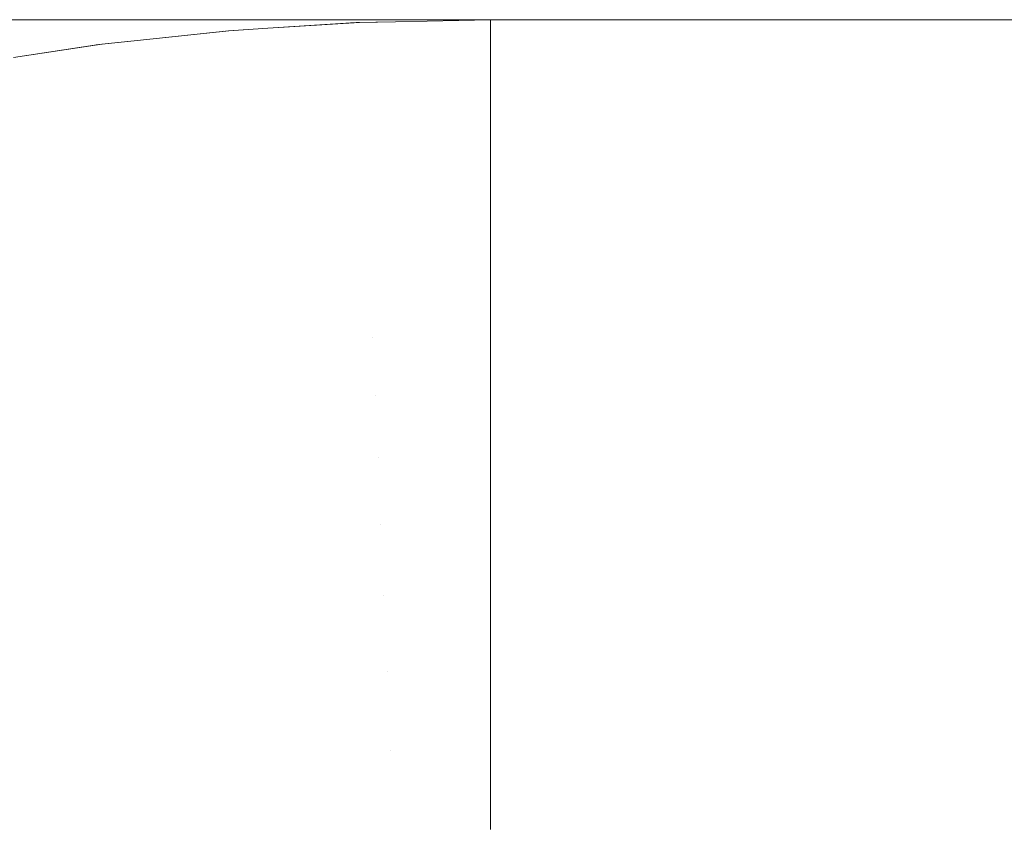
# Model space of a CAD drawing. Header units: centimetres. Extents: x -26 to 27.3, y -25.9 to -24.1.
# Tile 172 of 224: x 9.4672 to 9.4992, y -24.0862 to -24.0599. Entities that reach past the tile are written whole.
import ezdxf

# ---------------------------------------------------------------- set-up
doc = ezdxf.new("R2010")
doc.units = ezdxf.units.CM
doc.header["$LTSCALE"] = 2.54
doc.layers.add('Lucido design-1', color=7, linetype='Continuous')

# ---------------------------------------------------------------- blocks, each defined once
blk = doc.blocks.new('Gruppo-7-1')
at = {"color": 7, "linetype": 'Continuous', "lineweight": 9}
for points, invisible_edges in [([(27.182518, -24.059935, 1182.325802), (27.182518, -24.059888, 1182.322727), (-25.917482, -24.059888, 1182.322727), (-25.917482, -24.059935, 1182.325802)], 8), ([(9.282518, -24.059888, 1182.122727), (-25.917482, -24.059888, 1182.322727), (27.182518, -24.059888, 1182.322727)], 9), ([(-25.917482, -24.059935, 1182.325802), (-25.917482, -24.060002, 1182.327088), (27.182518, -24.060002, 1182.327088), (27.182518, -24.059935, 1182.325802)], 10), ([(27.182518, -24.060149, 1182.329948), (27.182518, -24.060002, 1182.327088), (-25.917482, -24.060002, 1182.327088), (-25.917482, -24.060149, 1182.329948)], 10), ([(-25.917482, -24.060149, 1182.329948), (-25.917482, -24.060288, 1182.331441), (27.182518, -24.060288, 1182.331441), (27.182518, -24.060149, 1182.329948)], 10), ([(27.182518, -24.059888, 1182.322727), (9.291006, -24.059888, 1182.122547), (9.282518, -24.059888, 1182.122727)], 9), ([(9.299479, -24.059888, 1182.122007), (9.291006, -24.059888, 1182.122547), (27.182518, -24.059888, 1182.322727)], 10), ([(27.182518, -24.059888, 1182.322727), (9.307922, -24.059888, 1182.121107), (9.299479, -24.059888, 1182.122007)], 9), ([(27.182518, -24.059888, 1182.322727), (9.316318, -24.059888, 1182.11985), (9.307922, -24.059888, 1182.121107)], 9), ([(9.324654, -24.059888, 1182.118238), (9.316318, -24.059888, 1182.11985), (27.182518, -24.059888, 1182.322727)], 10), ([(27.182518, -24.059888, 1182.322727), (9.332914, -24.059888, 1182.116274), (9.324654, -24.059888, 1182.118238)], 9), ([(27.182518, -24.059888, 1182.322727), (9.341082, -24.059888, 1182.11396), (9.332914, -24.059888, 1182.116274)], 9), ([(9.349146, -24.059888, 1182.111303), (9.341082, -24.059888, 1182.11396), (27.182518, -24.059888, 1182.322727)], 10), ([(9.357089, -24.059888, 1182.108305), (9.349146, -24.059888, 1182.111303), (27.182518, -24.059888, 1182.322727)], 10), ([(27.182518, -24.059888, 1182.322727), (9.364898, -24.059888, 1182.104973), (9.357089, -24.059888, 1182.108305)], 9), ([(27.182518, -24.059888, 1182.322727), (9.372559, -24.059888, 1182.101312), (9.364898, -24.059888, 1182.104973)], 9), ([(9.380057, -24.059888, 1182.09733), (9.372559, -24.059888, 1182.101312), (27.182518, -24.059888, 1182.322727)], 10), ([(27.182518, -24.059888, 1182.322727), (9.387379, -24.059888, 1182.093033), (9.380057, -24.059888, 1182.09733)], 9), ([(9.394513, -24.059888, 1182.088429), (9.387379, -24.059888, 1182.093033), (27.182518, -24.059888, 1182.322727)], 10), ([(27.182518, -24.059888, 1182.322727), (9.401445, -24.059888, 1182.083527), (9.394513, -24.059888, 1182.088429)], 9), ([(9.408162, -24.059888, 1182.078334), (9.401445, -24.059888, 1182.083527), (27.182518, -24.059888, 1182.322727)], 10), ([(27.182518, -24.059888, 1182.322727), (9.414653, -24.059888, 1182.072862), (9.408162, -24.059888, 1182.078334)], 9), ([(9.420906, -24.059888, 1182.067118), (9.414653, -24.059888, 1182.072862), (27.182518, -24.059888, 1182.322727)], 10), ([(9.426909, -24.059888, 1182.061115), (9.420906, -24.059888, 1182.067118), (27.182518, -24.059888, 1182.322727)], 10), ([(27.182518, -24.059888, 1182.322727), (9.432652, -24.059888, 1182.054862), (9.426909, -24.059888, 1182.061115)], 9), ([(27.182518, -24.059888, 1182.322727), (9.438125, -24.059888, 1182.048371), (9.432652, -24.059888, 1182.054862)], 9), ([(9.443317, -24.059888, 1182.041654), (9.438125, -24.059888, 1182.048371), (27.182518, -24.059888, 1182.322727)], 10), ([(27.182518, -24.059888, 1182.322727), (9.44822, -24.059888, 1182.034722), (9.443317, -24.059888, 1182.041654)], 9), ([(9.452824, -24.059888, 1182.027589), (9.44822, -24.059888, 1182.034722), (27.182518, -24.059888, 1182.322727)], 10), ([(27.182518, -24.059888, 1182.322727), (9.457121, -24.059888, 1182.020266), (9.452824, -24.059888, 1182.027589)], 9), ([(9.461103, -24.059888, 1182.012768), (9.457121, -24.059888, 1182.020266), (27.182518, -24.059888, 1182.322727)], 10), ([(9.464764, -24.059888, 1182.005107), (9.468096, -24.059888, 1181.997298), (9.46405, -24.059983, 1181.995673), (9.460791, -24.059983, 1182.003312)], 14), ([(27.182518, -24.059888, 1182.322727), (9.464764, -24.059888, 1182.005107), (9.461103, -24.059888, 1182.012768)], 9), ([(9.466983, -24.059983, 1181.987903), (9.469583, -24.059983, 1181.980015), (9.465631, -24.060249, 1181.978805), (9.463086, -24.060249, 1181.986526)], 15), ([(9.468096, -24.059888, 1181.997298), (9.471093, -24.059888, 1181.989355), (9.466983, -24.059983, 1181.987903), (9.46405, -24.059983, 1181.995673)], 14), ([(9.468096, -24.059888, 1181.997298), (9.464764, -24.059888, 1182.005107), (27.182518, -24.059888, 1182.322727)], 10), ([(9.469583, -24.059983, 1181.980015), (9.471845, -24.059983, 1181.972024), (9.467846, -24.060249, 1181.970983), (9.465631, -24.060249, 1181.978805)], 15), ([(9.471093, -24.059888, 1181.989355), (9.473751, -24.059888, 1181.981292), (9.469583, -24.059983, 1181.980015), (9.466983, -24.059983, 1181.987903)], 14), ([(9.471845, -24.059983, 1181.972024), (9.473767, -24.059983, 1181.963944), (9.469727, -24.060249, 1181.963074), (9.467846, -24.060249, 1181.970983)], 15), ([(27.182518, -24.059888, 1182.322727), (9.471093, -24.059888, 1181.989355), (9.468096, -24.059888, 1181.997298)], 9), ([(9.473751, -24.059888, 1181.981292), (9.476065, -24.059888, 1181.973123), (9.471845, -24.059983, 1181.972024), (9.469583, -24.059983, 1181.980015)], 14), ([(9.473767, -24.059983, 1181.963944), (9.475344, -24.059983, 1181.95579), (9.471271, -24.060249, 1181.955092), (9.469727, -24.060249, 1181.963074)], 15), ([(27.182518, -24.059888, 1182.322727), (9.473751, -24.059888, 1181.981292), (9.471093, -24.059888, 1181.989355)], 9), ([(9.475344, -24.059983, 1181.95579), (9.476573, -24.059983, 1181.947577), (9.472474, -24.060249, 1181.947052), (9.471271, -24.060249, 1181.955092)], 15), ([(9.476065, -24.059888, 1181.973123), (9.478029, -24.059888, 1181.964863), (9.473767, -24.059983, 1181.963944), (9.471845, -24.059983, 1181.972024)], 14), ([(9.476573, -24.059983, 1181.947577), (9.477453, -24.059983, 1181.939319), (9.473336, -24.060249, 1181.938968), (9.472474, -24.060249, 1181.947052)], 15), ([(9.477453, -24.059983, 1181.939319), (9.477982, -24.059983, 1181.93103), (9.473853, -24.060249, 1181.930855), (9.473336, -24.060249, 1181.938968)], 15), ([(9.476065, -24.059888, 1181.973123), (9.473751, -24.059888, 1181.981292), (27.182518, -24.059888, 1182.322727)], 10), ([(9.478029, -24.059888, 1181.964863), (9.479641, -24.059888, 1181.956527), (9.475344, -24.059983, 1181.95579), (9.473767, -24.059983, 1181.963944)], 14), ([(9.473853, -24.060249, 1181.930855), (9.477982, -24.059983, 1181.93103), (9.478158, -24.059983, 1181.922727), (9.475299, -24.060167, 1181.922727)], 11), ([(9.475299, -24.060167, 1181.922727), (9.474026, -24.060249, 1181.922727), (9.473853, -24.060249, 1181.930855)], 10), ([(9.474026, -24.060249, 1181.922727), (9.475299, -24.060167, 1181.922727), (9.475299, -24.060168, 1181.722727), (9.474037, -24.060248, 1181.722727)], 10), ([(9.474045, -24.060343, 1181.718367), (9.474037, -24.060248, 1181.722727), (9.475299, -24.060168, 1181.722727)], 9), ([(9.475299, -24.060168, 1181.722727), (9.478274, -24.059978, 1181.722727), (9.478278, -24.060073, 1181.718367), (9.474045, -24.060343, 1181.718367)], 14), ([(9.474045, -24.060343, 1181.718367), (9.478278, -24.060073, 1181.718367), (9.478289, -24.060339, 1181.714235), (9.474068, -24.060608, 1181.714235)], 15), ([(9.478274, -24.059978, 1181.722727), (9.475299, -24.060168, 1181.722727), (9.475299, -24.060167, 1181.922727), (9.478158, -24.059983, 1181.922727)], 10), ([(9.479641, -24.059888, 1181.956527), (9.480898, -24.059888, 1181.948131), (9.476573, -24.059983, 1181.947577), (9.475344, -24.059983, 1181.95579)], 14), ([(27.182518, -24.059888, 1182.322727), (9.478029, -24.059888, 1181.964863), (9.476065, -24.059888, 1181.973123)], 9), ([(9.480898, -24.059888, 1181.948131), (9.481797, -24.059888, 1181.939688), (9.477453, -24.059983, 1181.939319), (9.476573, -24.059983, 1181.947577)], 14), ([(9.481797, -24.059888, 1181.939688), (9.482338, -24.059888, 1181.931215), (9.477982, -24.059983, 1181.93103), (9.477453, -24.059983, 1181.939319)], 14), ([(9.477982, -24.059983, 1181.93103), (9.482338, -24.059888, 1181.931215), (9.482518, -24.059888, 1181.922727), (9.479443, -24.059955, 1181.922727)], 9), ([(9.479443, -24.059955, 1181.922727), (9.478158, -24.059983, 1181.922727), (9.477982, -24.059983, 1181.93103)], 10), ([(9.479641, -24.059888, 1181.956527), (9.478029, -24.059888, 1181.964863), (27.182518, -24.059888, 1182.322727)], 10), ([(9.478158, -24.059983, 1181.922727), (9.479443, -24.059955, 1181.922727), (9.479443, -24.059953, 1181.722727), (9.478274, -24.059978, 1181.722727)], 10), ([(9.478278, -24.060073, 1181.718367), (9.478274, -24.059978, 1181.722727), (9.479443, -24.059953, 1181.722727)], 9), ([(9.479443, -24.059953, 1181.722727), (9.482518, -24.059888, 1181.722727), (9.482518, -24.059983, 1181.718367), (9.478278, -24.060073, 1181.718367)], 12), ([(9.478278, -24.060073, 1181.718367), (9.482518, -24.059983, 1181.718367), (9.482518, -24.060249, 1181.714235), (9.478289, -24.060339, 1181.714235)], 13), ([(9.479443, -24.059953, 1181.722727), (9.479443, -24.059955, 1181.922727), (9.482518, -24.059888, 1181.922727), (9.482518, -24.059888, 1181.722727)], 1), ([(27.182518, -24.059888, 1182.322727), (9.480898, -24.059888, 1181.948131), (9.479641, -24.059888, 1181.956527)], 9), ([(9.481797, -24.059888, 1181.939688), (9.480898, -24.059888, 1181.948131), (27.182518, -24.059888, 1182.322727)], 10), ([(27.182518, -24.059888, 1182.322727), (9.482338, -24.059888, 1181.931215), (9.481797, -24.059888, 1181.939688)], 9), ([(9.482518, -24.059888, 1181.922727), (9.482338, -24.059888, 1181.931215), (27.182518, -24.059888, 1182.322727)], 10), ([(9.482518, -24.059888, 1181.722727), (27.182518, -24.059888, 1181.722727), (27.182518, -24.059983, 1181.718365), (9.482518, -24.059983, 1181.718365)], 4), ([(27.182518, -24.059888, 1182.322727), (27.182518, -24.059888, 1181.722727), (9.482518, -24.059888, 1181.722727), (9.482518, -24.059888, 1181.922727)], 8), ([(9.482518, -24.060249, 1181.714235), (9.482518, -24.059983, 1181.718365), (27.182518, -24.059983, 1181.718365), (27.182518, -24.060249, 1181.714235)], 10), ([(27.182518, -24.060535, 1182.334084), (27.182518, -24.060288, 1182.331441), (-25.917482, -24.060288, 1182.331441), (-25.917482, -24.060535, 1182.334084)], 10), ([(9.465631, -24.060249, 1181.978805), (9.467846, -24.060249, 1181.970983), (9.463865, -24.060686, 1181.969946), (9.461697, -24.060686, 1181.9776)], 15), ([(9.467846, -24.060249, 1181.970983), (9.469727, -24.060249, 1181.963074), (9.465705, -24.060686, 1181.962207), (9.463865, -24.060686, 1181.969946)], 15), ([(9.469727, -24.060249, 1181.963074), (9.471271, -24.060249, 1181.955092), (9.467216, -24.060686, 1181.954397), (9.465705, -24.060686, 1181.962207)], 15), ([(9.471271, -24.060249, 1181.955092), (9.472474, -24.060249, 1181.947052), (9.468393, -24.060686, 1181.946529), (9.467216, -24.060686, 1181.954397)], 15), ([(9.472474, -24.060249, 1181.947052), (9.473336, -24.060249, 1181.938968), (9.469236, -24.060686, 1181.938619), (9.468393, -24.060686, 1181.946529)], 15), ([(9.473336, -24.060249, 1181.938968), (9.473853, -24.060249, 1181.930855), (9.469742, -24.060686, 1181.93068), (9.469236, -24.060686, 1181.938619)], 15), ([(9.469742, -24.060686, 1181.93068), (9.473853, -24.060249, 1181.930855), (9.474026, -24.060249, 1181.922727), (9.471163, -24.060553, 1181.922727)], 11), ([(9.471163, -24.060554, 1181.722727), (9.474037, -24.060248, 1181.722727), (9.474045, -24.060343, 1181.718367), (9.469828, -24.060792, 1181.718367)], 14), ([(9.469828, -24.060792, 1181.718367), (9.474045, -24.060343, 1181.718367), (9.474068, -24.060608, 1181.714235), (9.469862, -24.061056, 1181.714235)], 15), ([(9.474037, -24.060248, 1181.722727), (9.471163, -24.060554, 1181.722727), (9.471163, -24.060553, 1181.922727), (9.474026, -24.060249, 1181.922727)], 10), ([(9.474068, -24.060608, 1181.714235), (9.478289, -24.060339, 1181.714235), (9.478308, -24.060775, 1181.71012), (9.474105, -24.061043, 1181.71012)], 15), ([(9.478289, -24.060339, 1181.714235), (9.482518, -24.060249, 1181.714235), (9.482518, -24.060273, 1181.714012)], 9), ([(9.482518, -24.060273, 1181.714012), (9.482518, -24.060686, 1181.71012), (9.478308, -24.060775, 1181.71012), (9.478289, -24.060339, 1181.714235)], 14), ([(27.182518, -24.060249, 1181.714235), (27.182518, -24.060273, 1181.714012), (9.482518, -24.060273, 1181.714012), (9.482518, -24.060249, 1181.714235)], 10), ([(9.482518, -24.060686, 1181.71012), (9.482518, -24.060273, 1181.714012), (27.182518, -24.060273, 1181.714012), (27.182518, -24.060686, 1181.71012)], 10), ([(-25.917482, -24.060535, 1182.334084), (-25.917482, -24.060764, 1182.335777), (27.182518, -24.060764, 1182.335777), (27.182518, -24.060535, 1182.334084)], 10), ([(27.182518, -24.061093, 1182.338205), (27.182518, -24.060764, 1182.335777), (-25.917482, -24.060764, 1182.335777), (-25.917482, -24.061093, 1182.338205)], 10), ([(9.467216, -24.060686, 1181.954397), (9.468393, -24.060686, 1181.946529), (9.464337, -24.061292, 1181.94601), (9.463185, -24.061292, 1181.953706)], 15), ([(9.468393, -24.060686, 1181.946529), (9.469236, -24.060686, 1181.938619), (9.465162, -24.061292, 1181.938272), (9.464337, -24.061292, 1181.94601)], 15), ([(9.469236, -24.060686, 1181.938619), (9.469742, -24.060686, 1181.93068), (9.465657, -24.061292, 1181.930507), (9.465162, -24.061292, 1181.938272)], 15), ([(9.467043, -24.061113, 1181.722727), (9.469816, -24.060698, 1181.722727), (9.469828, -24.060792, 1181.718367), (9.465634, -24.06142, 1181.718367)], 14), ([(9.465634, -24.06142, 1181.718367), (9.469828, -24.060792, 1181.718367), (9.469862, -24.061056, 1181.714235), (9.465679, -24.061682, 1181.714235)], 15), ([(9.465657, -24.061292, 1181.930507), (9.469742, -24.060686, 1181.93068), (9.469911, -24.060686, 1181.922727), (9.467043, -24.061111, 1181.922727)], 11), ([(9.469816, -24.060698, 1181.722727), (9.467043, -24.061113, 1181.722727), (9.467043, -24.061111, 1181.922727), (9.469911, -24.060686, 1181.922727)], 10), ([(9.471163, -24.060553, 1181.922727), (9.469911, -24.060686, 1181.922727), (9.469742, -24.060686, 1181.93068)], 10), ([(9.469911, -24.060686, 1181.922727), (9.471163, -24.060553, 1181.922727), (9.471163, -24.060554, 1181.722727), (9.469816, -24.060698, 1181.722727)], 10), ([(9.469828, -24.060792, 1181.718367), (9.469816, -24.060698, 1181.722727), (9.471163, -24.060554, 1181.722727)], 9), ([(9.469862, -24.061056, 1181.714235), (9.474068, -24.060608, 1181.714235), (9.474105, -24.061043, 1181.71012), (9.469917, -24.061489, 1181.71012)], 15), ([(9.474105, -24.061043, 1181.71012), (9.478308, -24.060775, 1181.71012), (9.478333, -24.06138, 1181.706031), (9.474156, -24.061647, 1181.706031)], 15), ([(9.478308, -24.060775, 1181.71012), (9.482518, -24.060686, 1181.71012), (9.482518, -24.060752, 1181.709676)], 9), ([(9.482518, -24.060752, 1181.709676), (9.482518, -24.061292, 1181.706031), (9.478333, -24.06138, 1181.706031), (9.478308, -24.060775, 1181.71012)], 14), ([(27.182518, -24.060686, 1181.71012), (27.182518, -24.060752, 1181.709676), (9.482518, -24.060752, 1181.709676), (9.482518, -24.060686, 1181.71012)], 10), ([(9.482518, -24.061292, 1181.706031), (9.482518, -24.060752, 1181.709676), (27.182518, -24.060752, 1181.709676), (27.182518, -24.061292, 1181.706031)], 10), ([(-25.917482, -24.061093, 1182.338205), (-25.917482, -24.061428, 1182.340088), (27.182518, -24.061428, 1182.340088), (27.182518, -24.061093, 1182.338205)], 10), ([(9.465679, -24.061682, 1181.714235), (9.469862, -24.061056, 1181.714235), (9.469917, -24.061489, 1181.71012), (9.465753, -24.062113, 1181.71012)], 15), ([(9.469917, -24.061489, 1181.71012), (9.474105, -24.061043, 1181.71012), (9.474156, -24.061647, 1181.706031), (9.469994, -24.06209, 1181.706031)], 15), ([(27.182518, -24.061823, 1182.342302), (27.182518, -24.061428, 1182.340088), (-25.917482, -24.061428, 1182.340088), (-25.917482, -24.061823, 1182.342302)], 10), ([(9.474156, -24.061647, 1181.706031), (9.478333, -24.06138, 1181.706031), (9.478366, -24.062153, 1181.701974), (9.474222, -24.062418, 1181.701974)], 15), ([(9.478333, -24.06138, 1181.706031), (9.482518, -24.061292, 1181.706031), (9.482518, -24.061419, 1181.705365)], 9), ([(9.482518, -24.061419, 1181.705365), (9.482518, -24.062065, 1181.701974), (9.478366, -24.062153, 1181.701974), (9.478333, -24.06138, 1181.706031)], 14), ([(27.182518, -24.061292, 1181.706031), (27.182518, -24.061419, 1181.705365), (9.482518, -24.061419, 1181.705365), (9.482518, -24.061292, 1181.706031)], 10), ([(9.482518, -24.062065, 1181.701974), (9.482518, -24.061419, 1181.705365), (27.182518, -24.061419, 1181.705365), (27.182518, -24.062065, 1181.701974)], 10), ([(9.465753, -24.062113, 1181.71012), (9.469917, -24.061489, 1181.71012), (9.469994, -24.06209, 1181.706031), (9.465855, -24.06271, 1181.706031)], 15), ([(9.469994, -24.06209, 1181.706031), (9.474156, -24.061647, 1181.706031), (9.474222, -24.062418, 1181.701974), (9.470093, -24.062858, 1181.701974)], 15), ([(-25.917482, -24.061823, 1182.342302), (-25.917482, -24.06228, 1182.344366), (27.182518, -24.06228, 1182.344366), (27.182518, -24.061823, 1182.342302)], 10), ([(9.478366, -24.062153, 1181.701974), (9.482518, -24.062065, 1181.701974), (9.482518, -24.062273, 1181.701086)], 9), ([(27.182518, -24.062065, 1181.701974), (27.182518, -24.062273, 1181.701086), (9.482518, -24.062273, 1181.701086), (9.482518, -24.062065, 1181.701974)], 10), ([(27.182518, -24.062723, 1182.346369), (27.182518, -24.06228, 1182.344366), (-25.917482, -24.06228, 1182.344366), (-25.917482, -24.062723, 1182.346369)], 10), ([(9.465855, -24.06271, 1181.706031), (9.469994, -24.06209, 1181.706031), (9.470093, -24.062858, 1181.701974), (9.465986, -24.063472, 1181.701974)], 15), ([(9.474222, -24.062418, 1181.701974), (9.478366, -24.062153, 1181.701974), (9.478406, -24.063092, 1181.697955), (9.474302, -24.063354, 1181.697955)], 15), ([(9.482518, -24.062273, 1181.701086), (9.482518, -24.063005, 1181.697955), (9.478406, -24.063092, 1181.697955), (9.478366, -24.062153, 1181.701974)], 14), ([(9.482518, -24.063005, 1181.697955), (9.482518, -24.062273, 1181.701086), (27.182518, -24.062273, 1181.701086), (27.182518, -24.063005, 1181.697955)], 10), ([(-25.917482, -24.062723, 1182.346369), (-25.917482, -24.063316, 1182.348604), (27.182518, -24.063316, 1182.348604), (27.182518, -24.062723, 1182.346369)], 10), ([(9.470093, -24.062858, 1181.701974), (9.474222, -24.062418, 1181.701974), (9.474302, -24.063354, 1181.697955), (9.470212, -24.063789, 1181.697955)], 15), ([(9.465986, -24.063472, 1181.701974), (9.470093, -24.062858, 1181.701974), (9.470212, -24.063789, 1181.697955), (9.466145, -24.064398, 1181.697955)], 15), ([(9.478406, -24.063092, 1181.697955), (9.482518, -24.063005, 1181.697955), (9.482518, -24.063312, 1181.69685)], 9), ([(27.182518, -24.063005, 1181.697955), (27.182518, -24.063312, 1181.69685), (9.482518, -24.063312, 1181.69685), (9.482518, -24.063005, 1181.697955)], 10), ([(27.182518, -24.063793, 1182.350399), (27.182518, -24.063316, 1182.348604), (-25.917482, -24.063316, 1182.348604), (-25.917482, -24.063793, 1182.350399)], 10), ([(9.470212, -24.063789, 1181.697955), (9.474302, -24.063354, 1181.697955), (9.474395, -24.064453, 1181.693983), (9.470352, -24.064884, 1181.693983)], 15), ([(9.474302, -24.063354, 1181.697955), (9.478406, -24.063092, 1181.697955), (9.478453, -24.064195, 1181.693983), (9.474395, -24.064453, 1181.693983)], 15), ([(9.482518, -24.063312, 1181.69685), (9.482518, -24.064108, 1181.693983), (9.478453, -24.064195, 1181.693983), (9.478406, -24.063092, 1181.697955)], 14), ([(9.482518, -24.064108, 1181.693983), (9.482518, -24.063312, 1181.69685), (27.182518, -24.063312, 1181.69685), (27.182518, -24.064108, 1181.693983)], 10), ([(-25.917482, -24.063793, 1182.350399), (-25.917482, -24.064536, 1182.352792), (27.182518, -24.064536, 1182.352792), (27.182518, -24.063793, 1182.350399)], 10), ([(9.466145, -24.064398, 1181.697955), (9.470212, -24.063789, 1181.697955), (9.470352, -24.064884, 1181.693983), (9.466331, -24.065486, 1181.693983)], 15), ([(9.474395, -24.064453, 1181.693983), (9.478453, -24.064195, 1181.693983), (9.478507, -24.065459, 1181.690062), (9.474503, -24.065714, 1181.690062)], 15), ([(9.478453, -24.064195, 1181.693983), (9.482518, -24.064108, 1181.693983), (9.482518, -24.064534, 1181.692662)], 9), ([(9.482518, -24.064534, 1181.692662), (9.482518, -24.065374, 1181.690062), (9.478507, -24.065459, 1181.690062), (9.478453, -24.064195, 1181.693983)], 14), ([(27.182518, -24.064108, 1181.693983), (27.182518, -24.064534, 1181.692662), (9.482518, -24.064534, 1181.692662), (9.482518, -24.064108, 1181.693983)], 10), ([(27.182518, -24.065031, 1182.354384), (27.182518, -24.064536, 1182.352792), (-25.917482, -24.064536, 1182.352792), (-25.917482, -24.065031, 1182.354384)], 10), ([(9.470352, -24.064884, 1181.693983), (9.474395, -24.064453, 1181.693983), (9.474503, -24.065714, 1181.690062), (9.470513, -24.066139, 1181.690062)], 15), ([(9.482518, -24.065374, 1181.690062), (9.482518, -24.064534, 1181.692662), (27.182518, -24.064534, 1181.692662), (27.182518, -24.065374, 1181.690062)], 10), ([(9.466331, -24.065486, 1181.693983), (9.470352, -24.064884, 1181.693983), (9.470513, -24.066139, 1181.690062), (9.466545, -24.066733, 1181.690062)], 15), ([(-25.917482, -24.065031, 1182.354384), (-25.917482, -24.065938, 1182.356922), (27.182518, -24.065938, 1182.356922), (27.182518, -24.065031, 1182.354384)], 10), ([(9.474503, -24.065714, 1181.690062), (9.478507, -24.065459, 1181.690062), (9.478567, -24.066882, 1181.6862), (9.474623, -24.067133, 1181.6862)], 15), ([(9.478507, -24.065459, 1181.690062), (9.482518, -24.065374, 1181.690062), (9.482518, -24.065938, 1181.688532)], 9), ([(9.482518, -24.065938, 1181.688532), (9.482518, -24.066798, 1181.6862), (9.478567, -24.066882, 1181.6862), (9.478507, -24.065459, 1181.690062)], 14), ([(27.182518, -24.065374, 1181.690062), (27.182518, -24.065938, 1181.688532), (9.482518, -24.065938, 1181.688532), (9.482518, -24.065374, 1181.690062)], 10), ([(9.470513, -24.066139, 1181.690062), (9.474503, -24.065714, 1181.690062), (9.474623, -24.067133, 1181.6862), (9.470694, -24.067552, 1181.6862)], 15), ([(27.182518, -24.066436, 1182.358317), (27.182518, -24.065938, 1182.356922), (-25.917482, -24.065938, 1182.356922), (-25.917482, -24.066436, 1182.358317)], 10), ([(9.466545, -24.066733, 1181.690062), (9.470513, -24.066139, 1181.690062), (9.470694, -24.067552, 1181.6862), (9.466786, -24.068137, 1181.6862)], 15), ([(9.482518, -24.066798, 1181.6862), (9.482518, -24.065938, 1181.688532), (27.182518, -24.065938, 1181.688532), (27.182518, -24.066798, 1181.6862)], 10), ([(-25.917482, -24.066436, 1182.358317), (-25.917482, -24.067517, 1182.360988), (27.182518, -24.067517, 1182.360988), (27.182518, -24.066436, 1182.358317)], 10), ([(9.478567, -24.066882, 1181.6862), (9.482518, -24.066798, 1181.6862), (9.482518, -24.067519, 1181.684467)], 9), ([(27.182518, -24.066798, 1181.6862), (27.182518, -24.067519, 1181.684467), (9.482518, -24.067519, 1181.684467), (9.482518, -24.066798, 1181.6862)], 10), ([(9.470694, -24.067552, 1181.6862), (9.474623, -24.067133, 1181.6862), (9.474757, -24.068708, 1181.682403), (9.470895, -24.06912, 1181.682403)], 15), ([(9.474623, -24.067133, 1181.6862), (9.478567, -24.066882, 1181.6862), (9.478634, -24.068461, 1181.682403), (9.474757, -24.068708, 1181.682403)], 15), ([(9.482518, -24.067519, 1181.684467), (9.482518, -24.068378, 1181.682403), (9.478634, -24.068461, 1181.682403), (9.478567, -24.066882, 1181.6862)], 14), ([(27.182518, -24.068005, 1182.362192), (27.182518, -24.067517, 1182.360988), (-25.917482, -24.067517, 1182.360988), (-25.917482, -24.068005, 1182.362192)], 10), ([(9.466786, -24.068137, 1181.6862), (9.470694, -24.067552, 1181.6862), (9.470895, -24.06912, 1181.682403), (9.467053, -24.069695, 1181.682403)], 15), ([(9.482518, -24.068378, 1181.682403), (9.482518, -24.067519, 1181.684467), (27.182518, -24.067519, 1181.684467), (27.182518, -24.068378, 1181.682403)], 10), ([(-25.917482, -24.068005, 1182.362192), (-25.917482, -24.069273, 1182.364982), (27.182518, -24.069273, 1182.364982), (27.182518, -24.068005, 1182.362192)], 10), ([(9.474757, -24.068708, 1181.682403), (9.478634, -24.068461, 1181.682403), (9.478708, -24.070193, 1181.678678), (9.474904, -24.070436, 1181.678678)], 15), ([(9.478708, -24.070193, 1181.678678), (9.478634, -24.068461, 1181.682403), (9.482518, -24.068378, 1181.682403), (9.482518, -24.069276, 1181.680474)], 11), ([(27.182518, -24.068378, 1181.682403), (27.182518, -24.069276, 1181.680474), (9.482518, -24.069276, 1181.680474), (9.482518, -24.068378, 1181.682403)], 10), ([(9.470895, -24.06912, 1181.682403), (9.474757, -24.068708, 1181.682403), (9.474904, -24.070436, 1181.678678), (9.471115, -24.070839, 1181.678678)], 15), ([(27.182518, -24.069736, 1182.366002), (27.182518, -24.069273, 1182.364982), (-25.917482, -24.069273, 1182.364982), (-25.917482, -24.069736, 1182.366002)], 10), ([(9.467053, -24.069695, 1181.682403), (9.470895, -24.06912, 1181.682403), (9.471115, -24.070839, 1181.678678), (9.467346, -24.071404, 1181.678678)], 15), ([(9.482518, -24.069276, 1181.680474), (9.482518, -24.070112, 1181.678678), (9.478708, -24.070193, 1181.678678)], 10), ([(9.482518, -24.070112, 1181.678678), (9.482518, -24.069276, 1181.680474), (27.182518, -24.069276, 1181.680474), (27.182518, -24.070112, 1181.678678)], 10), ([(-25.917482, -24.069736, 1182.366002), (-25.917482, -24.071201, 1182.368895), (27.182518, -24.071201, 1182.368895), (27.182518, -24.069736, 1182.366002)], 10), ([(9.463239, -24.070432, 1181.682403), (9.467053, -24.069695, 1181.682403), (9.467346, -24.071404, 1181.678678), (9.463604, -24.072127, 1181.678678)], 15), ([(9.474904, -24.070436, 1181.678678), (9.478708, -24.070193, 1181.678678), (9.478788, -24.072075, 1181.67503), (9.475064, -24.072313, 1181.67503)], 15), ([(9.478788, -24.072075, 1181.67503), (9.478708, -24.070193, 1181.678678), (9.482518, -24.070112, 1181.678678), (9.482518, -24.071205, 1181.676562)], 11), ([(27.182518, -24.070112, 1181.678678), (27.182518, -24.071205, 1181.676562), (9.482518, -24.071205, 1181.676562), (9.482518, -24.070112, 1181.678678)], 10), ([(9.471115, -24.070839, 1181.678678), (9.474904, -24.070436, 1181.678678), (9.475064, -24.072313, 1181.67503), (9.471354, -24.072708, 1181.67503)], 15), ([(9.467346, -24.071404, 1181.678678), (9.471115, -24.070839, 1181.678678), (9.471354, -24.072708, 1181.67503), (9.467664, -24.07326, 1181.67503)], 15), ([(27.182518, -24.071627, 1182.369739), (27.182518, -24.071201, 1182.368895), (-25.917482, -24.071201, 1182.368895), (-25.917482, -24.071627, 1182.369739)], 10), ([(9.482518, -24.071205, 1181.676562), (9.482518, -24.071996, 1181.67503), (9.478788, -24.072075, 1181.67503)], 10), ([(9.482518, -24.071996, 1181.67503), (9.482518, -24.071205, 1181.676562), (27.182518, -24.071205, 1181.676562), (27.182518, -24.071996, 1181.67503)], 10), ([(-25.917482, -24.071627, 1182.369739), (-25.917482, -24.073297, 1182.372721), (27.182518, -24.073297, 1182.372721), (27.182518, -24.071627, 1182.369739)], 10), ([(9.463604, -24.072127, 1181.678678), (9.467346, -24.071404, 1181.678678), (9.467664, -24.07326, 1181.67503), (9.464001, -24.073969, 1181.67503)], 15), ([(9.475064, -24.072313, 1181.67503), (9.478788, -24.072075, 1181.67503), (9.478874, -24.074103, 1181.671466), (9.475236, -24.074335, 1181.671466)], 15), ([(9.478874, -24.074103, 1181.671466), (9.478788, -24.072075, 1181.67503), (9.482518, -24.071996, 1181.67503), (9.482518, -24.073302, 1181.672737)], 11), ([(27.182518, -24.071996, 1181.67503), (27.182518, -24.073302, 1181.672737), (9.482518, -24.073302, 1181.672737), (9.482518, -24.071996, 1181.67503)], 10), ([(9.471354, -24.072708, 1181.67503), (9.475064, -24.072313, 1181.67503), (9.475236, -24.074335, 1181.671466), (9.471612, -24.074721, 1181.671466)], 15), ([(9.467664, -24.07326, 1181.67503), (9.471354, -24.072708, 1181.67503), (9.471612, -24.074721, 1181.671466), (9.468007, -24.075261, 1181.671466)], 15), ([(9.464001, -24.073969, 1181.67503), (9.467664, -24.07326, 1181.67503), (9.468007, -24.075261, 1181.671466), (9.464429, -24.075953, 1181.671466)], 15), ([(27.182518, -24.073675, 1182.373397), (27.182518, -24.073297, 1182.372721), (-25.917482, -24.073297, 1182.372721), (-25.917482, -24.073675, 1182.373397)], 10), ([(9.482518, -24.073302, 1181.672737), (9.482518, -24.074026, 1181.671466), (9.478874, -24.074103, 1181.671466)], 10), ([(9.482518, -24.074026, 1181.671466), (9.482518, -24.073302, 1181.672737), (27.182518, -24.073302, 1181.672737), (27.182518, -24.074026, 1181.671466)], 10), ([(-25.917482, -24.073675, 1182.373397), (-25.917482, -24.075558, 1182.376451), (27.182518, -24.075558, 1182.376451), (27.182518, -24.073675, 1182.373397)], 10), ([(9.475236, -24.074335, 1181.671466), (9.478874, -24.074103, 1181.671466), (9.478966, -24.076274, 1181.667991), (9.475421, -24.0765, 1181.667991)], 15), ([(9.478966, -24.076274, 1181.667991), (9.478874, -24.074103, 1181.671466), (9.482518, -24.074026, 1181.671466), (9.482518, -24.075564, 1181.669006)], 11), ([(27.182518, -24.074026, 1181.671466), (27.182518, -24.075564, 1181.669006), (9.482518, -24.075564, 1181.669006), (9.482518, -24.074026, 1181.671466)], 10), ([(9.471612, -24.074721, 1181.671466), (9.475236, -24.074335, 1181.671466), (9.475421, -24.0765, 1181.667991), (9.471888, -24.076876, 1181.667991)], 15), ([(9.468007, -24.075261, 1181.671466), (9.471612, -24.074721, 1181.671466), (9.471888, -24.076876, 1181.667991), (9.468374, -24.077402, 1181.667991)], 15), ([(9.464429, -24.075953, 1181.671466), (9.468007, -24.075261, 1181.671466), (9.468374, -24.077402, 1181.667991), (9.464886, -24.078077, 1181.667991)], 15), ([(27.182518, -24.075877, 1182.376969), (27.182518, -24.075558, 1182.376451), (-25.917482, -24.075558, 1182.376451), (-25.917482, -24.075877, 1182.376969)], 10), ([(9.482518, -24.075564, 1181.669006), (9.482518, -24.076198, 1181.667991), (9.478966, -24.076274, 1181.667991)], 10), ([(9.482518, -24.076198, 1181.667991), (9.482518, -24.075564, 1181.669006), (27.182518, -24.075564, 1181.669006), (27.182518, -24.076198, 1181.667991)], 10), ([(-25.917482, -24.075877, 1182.376969), (-25.917482, -24.07798, 1182.38008), (27.182518, -24.07798, 1182.38008), (27.182518, -24.075877, 1182.376969)], 10), ([(9.475421, -24.0765, 1181.667991), (9.478966, -24.076274, 1181.667991), (9.479064, -24.078582, 1181.664611), (9.475617, -24.078802, 1181.664611)], 15), ([(9.479064, -24.078582, 1181.664611), (9.478966, -24.076274, 1181.667991), (9.482518, -24.076198, 1181.667991), (9.482518, -24.077985, 1181.665378)], 11), ([(27.182518, -24.076198, 1181.667991), (27.182518, -24.077985, 1181.665378), (9.482518, -24.077985, 1181.665378), (9.482518, -24.076198, 1181.667991)], 10), ([(9.471888, -24.076876, 1181.667991), (9.475421, -24.0765, 1181.667991), (9.475617, -24.078802, 1181.664611), (9.472181, -24.079168, 1181.664611)], 15), ([(9.468374, -24.077402, 1181.667991), (9.471888, -24.076876, 1181.667991), (9.472181, -24.079168, 1181.664611), (9.468765, -24.07968, 1181.664611)], 15), ([(9.464886, -24.078077, 1181.667991), (9.468374, -24.077402, 1181.667991), (9.468765, -24.07968, 1181.664611), (9.465373, -24.080336, 1181.664611)], 15), ([(27.182518, -24.078229, 1182.380449), (27.182518, -24.07798, 1182.38008), (-25.917482, -24.07798, 1182.38008), (-25.917482, -24.078229, 1182.380449)], 10), ([(9.482518, -24.077985, 1181.665378), (9.482518, -24.078509, 1181.664611), (9.479064, -24.078582, 1181.664611)], 10), ([(9.482518, -24.078509, 1181.664611), (9.482518, -24.077985, 1181.665378), (27.182518, -24.077985, 1181.665378), (27.182518, -24.078509, 1181.664611)], 10), ([(-25.917482, -24.078229, 1182.380449), (-25.917482, -24.080557, 1182.3836), (27.182518, -24.080557, 1182.3836), (27.182518, -24.078229, 1182.380449)], 10), ([(9.475617, -24.078802, 1181.664611), (9.479064, -24.078582, 1181.664611), (9.479168, -24.081025, 1181.661332), (9.475824, -24.081238, 1181.661332)], 15), ([(9.479168, -24.081025, 1181.661332), (9.479064, -24.078582, 1181.664611), (9.482518, -24.078509, 1181.664611), (9.482518, -24.080562, 1181.661858)], 11), ([(27.182518, -24.078509, 1181.664611), (27.182518, -24.080562, 1181.661858), (9.482518, -24.080562, 1181.661858), (9.482518, -24.078509, 1181.664611)], 10), ([(9.472181, -24.079168, 1181.664611), (9.475617, -24.078802, 1181.664611), (9.475824, -24.081238, 1181.661332), (9.472492, -24.081593, 1181.661332)], 15), ([(9.468765, -24.07968, 1181.664611), (9.472181, -24.079168, 1181.664611), (9.472492, -24.081593, 1181.661332), (9.469178, -24.082089, 1181.661332)], 15), ([(9.465373, -24.080336, 1181.664611), (9.468765, -24.07968, 1181.664611), (9.469178, -24.082089, 1181.661332), (9.465888, -24.082726, 1181.661332)], 15), ([(27.182518, -24.080728, 1182.383831), (27.182518, -24.080557, 1182.3836), (-25.917482, -24.080557, 1182.3836), (-25.917482, -24.080728, 1182.383831)], 10), ([(9.482518, -24.080562, 1181.661858), (9.482518, -24.080954, 1181.661332), (9.479168, -24.081025, 1181.661332)], 10), ([(9.482518, -24.080954, 1181.661332), (9.482518, -24.080562, 1181.661858), (27.182518, -24.080562, 1181.661858), (27.182518, -24.080954, 1181.661332)], 10), ([(-25.917482, -24.080728, 1182.383831), (-25.917482, -24.083286, 1182.387004), (27.182518, -24.083286, 1182.387004), (27.182518, -24.080728, 1182.383831)], 10), ([(9.472492, -24.081593, 1181.661332), (9.475824, -24.081238, 1181.661332), (9.476042, -24.083804, 1181.658157), (9.472819, -24.084147, 1181.658157)], 15), ([(9.475824, -24.081238, 1181.661332), (9.479168, -24.081025, 1181.661332), (9.479277, -24.083597, 1181.658157), (9.476042, -24.083804, 1181.658157)], 15), ([(9.479277, -24.083597, 1181.658157), (9.479168, -24.081025, 1181.661332), (9.482518, -24.080954, 1181.661332), (9.482518, -24.083289, 1181.658453)], 11), ([(27.182518, -24.080954, 1181.661332), (27.182518, -24.083289, 1181.658453), (9.482518, -24.083289, 1181.658453), (9.482518, -24.080954, 1181.661332)], 10), ([(9.469178, -24.082089, 1181.661332), (9.472492, -24.081593, 1181.661332), (9.472819, -24.084147, 1181.658157), (9.469613, -24.084627, 1181.658157)], 15), ([(9.465888, -24.082726, 1181.661332), (9.469178, -24.082089, 1181.661332), (9.469613, -24.084627, 1181.658157), (9.466431, -24.085242, 1181.658157)], 15), ([(27.182518, -24.083369, 1182.387108), (27.182518, -24.083286, 1182.387004), (-25.917482, -24.083286, 1182.387004), (-25.917482, -24.083369, 1182.387108)], 10), ([(27.182518, -24.086149, 1182.390274), (27.182518, -24.083369, 1182.387108), (-25.917482, -24.083369, 1182.387108), (-25.917482, -24.086149, 1182.390274)], 10), ([(9.482518, -24.083289, 1181.658453), (9.482518, -24.083529, 1181.658157), (9.479277, -24.083597, 1181.658157)], 10), ([(9.482518, -24.083529, 1181.658157), (9.482518, -24.083289, 1181.658453), (27.182518, -24.083289, 1181.658453), (27.182518, -24.083529, 1181.658157)], 10), ([(9.472819, -24.084147, 1181.658157), (9.476042, -24.083804, 1181.658157), (9.476271, -24.086494, 1181.655094), (9.473162, -24.086825, 1181.655094)], 15), ([(9.476042, -24.083804, 1181.658157), (9.479277, -24.083597, 1181.658157), (9.479392, -24.086295, 1181.655094), (9.476271, -24.086494, 1181.655094)], 15), ([(9.479392, -24.086295, 1181.655094), (9.479277, -24.083597, 1181.658157), (9.482518, -24.083529, 1181.658157), (9.482518, -24.086162, 1181.655169)], 11), ([(27.182518, -24.083529, 1181.658157), (27.182518, -24.086162, 1181.655169), (9.482518, -24.086162, 1181.655169), (9.482518, -24.083529, 1181.658157)], 10), ([(9.469613, -24.084627, 1181.658157), (9.472819, -24.084147, 1181.658157), (9.473162, -24.086825, 1181.655094), (9.470069, -24.087288, 1181.655094)], 15), ([(9.466431, -24.085242, 1181.658157), (9.469613, -24.084627, 1181.658157), (9.470069, -24.087288, 1181.655094), (9.466999, -24.087881, 1181.655094)], 15), ([(-25.917482, -24.086149, 1182.390274), (-25.917482, -24.086161, 1182.390286), (27.182518, -24.086161, 1182.390286), (27.182518, -24.086149, 1182.390274)], 10), ([(27.182518, -24.089063, 1182.393323), (27.182518, -24.086161, 1182.390286), (-25.917482, -24.086161, 1182.390286), (-25.917482, -24.089063, 1182.393323)], 10)]:
    blk.add_3dface(points, dxfattribs=dict(at, invisible_edges=invisible_edges))

msp = doc.modelspace()

# ---------------------------------------------------------------- block references
at = {"layer": 'Lucido design-1', "color": 7}
msp.add_blockref('Gruppo-7-1', (0, 0), dxfattribs=at)

doc.saveas('drawing.dxf')
